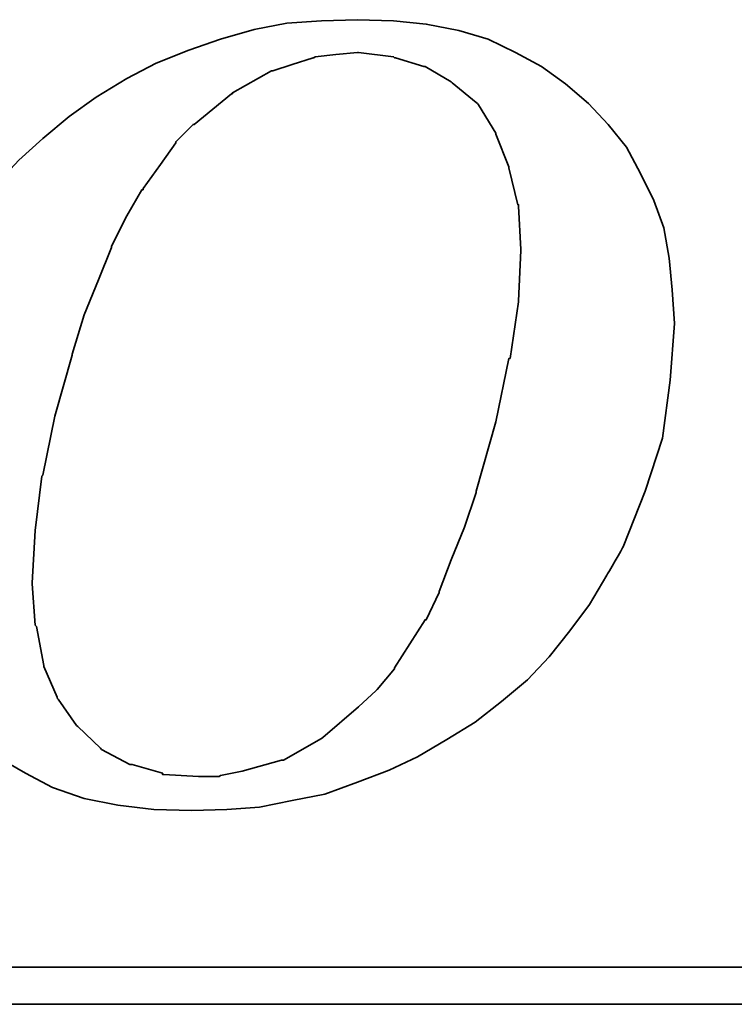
# Model space of a CAD drawing. Header units: millimetres. Extents: x -9 to 294, y -8 to 210.
# Tile 49 of 64: x 240.47 to 243.62, y 107.44 to 111.77. Entities that reach past the tile are written whole.
import ezdxf

# ---------------------------------------------------------------- set-up
doc = ezdxf.new("R2010")
doc.units = ezdxf.units.MM
doc.header["$LTSCALE"] = 0.2
doc.layers.add('layer 1', color=7, linetype='CONTINUOUS')

msp = doc.modelspace()

# ---------------------------------------------------------------- linework, layer by layer
at = {"layer": 'layer 1', "color": 1, "lineweight": 35}
for points, knots in [([(240.1927, 108.6976), (240.1927, 108.6976), (240.2787, 108.6066), (240.2787, 108.6066), (240.2787, 108.6066), (240.2787, 108.6066), (240.3842, 108.5201), (240.3842, 108.5201), (240.3842, 108.5201), (240.3842, 108.5201), (240.4992, 108.4536), (240.4992, 108.4536), (240.4992, 108.4536), (240.4992, 108.4536), (240.6192, 108.3906), (240.6192, 108.3906), (240.6192, 108.3906), (240.6192, 108.3906), (240.7582, 108.3426), (240.7582, 108.3426), (240.7582, 108.3426), (240.7582, 108.3426), (240.9072, 108.3136), (240.9072, 108.3136), (240.9072, 108.3136), (240.9072, 108.3136), (241.0657, 108.2946), (241.0657, 108.2946), (241.0657, 108.2946), (241.0657, 108.2946), (241.2332, 108.2896), (241.2332, 108.2896), (241.2332, 108.2896), (241.2332, 108.2896), (241.3872, 108.2946), (241.3872, 108.2946), (241.3872, 108.2946), (241.3872, 108.2946), (241.5307, 108.3046), (241.5307, 108.3046), (241.5307, 108.3046), (241.5307, 108.3046), (241.6747, 108.3331), (241.6747, 108.3331), (241.6747, 108.3331), (241.6747, 108.3331), (241.8187, 108.3616), (241.8187, 108.3616), (241.8187, 108.3616), (241.8187, 108.3616), (241.9627, 108.4146), (241.9627, 108.4146), (241.9627, 108.4146), (241.9627, 108.4146), (242.1017, 108.4676), (242.1017, 108.4676), (242.1017, 108.4676), (242.1017, 108.4676), (242.2267, 108.5256), (242.2267, 108.5256), (242.2267, 108.5256), (242.2267, 108.5256), (242.3567, 108.6016), (242.3567, 108.6016), (242.3567, 108.6016), (242.3567, 108.6016), (242.4817, 108.6786), (242.4817, 108.6786), (242.4817, 108.6786), (242.4817, 108.6786), (242.5967, 108.7696), (242.5967, 108.7696), (242.5967, 108.7696), (242.5967, 108.7696), (242.7112, 108.8656), (242.7112, 108.8656), (242.7112, 108.8656), (242.7112, 108.8656), (242.8072, 108.9661), (242.8072, 108.9661), (242.8072, 108.9661), (242.8072, 108.9661), (242.8987, 109.0816), (242.8987, 109.0816), (242.8987, 109.0816), (242.8987, 109.0816), (242.9847, 109.1966), (242.9847, 109.1966), (242.9847, 109.1966), (242.9847, 109.1966), (243.0617, 109.3266), (243.0617, 109.3266), (243.0617, 109.3266), (243.0617, 109.3266), (243.1337, 109.4516), (243.1337, 109.4516), (243.1337, 109.4516), (243.1337, 109.4516), (243.2302, 109.6961), (243.2302, 109.6961), (243.2302, 109.6961), (243.2302, 109.6961), (243.3067, 109.9306), (243.3067, 109.9306), (243.3067, 109.9306), (243.3067, 109.9306), (243.3397, 110.1856), (243.3397, 110.1856), (243.3397, 110.1856), (243.3397, 110.1856), (243.3592, 110.4346), (243.3592, 110.4346), (243.3592, 110.4346), (243.3592, 110.4346), (243.3492, 110.5836), (243.3492, 110.5836), (243.3492, 110.5836), (243.3492, 110.5836), (243.3352, 110.7226), (243.3352, 110.7226), (243.3352, 110.7226), (243.3352, 110.7226), (243.3117, 110.8566), (243.3117, 110.8566), (243.3117, 110.8566), (243.3117, 110.8566), (243.2677, 110.9766), (243.2677, 110.9766), (243.2677, 110.9766), (243.2677, 110.9766), (243.2102, 111.0966), (243.2102, 111.0966), (243.2102, 111.0966), (243.2102, 111.0966), (243.1477, 111.2121), (243.1477, 111.2121), (243.1477, 111.2121), (243.1477, 111.2121), (243.0667, 111.3126), (243.0667, 111.3126), (243.0667, 111.3126), (243.0667, 111.3126), (242.9802, 111.4041), (242.9802, 111.4041), (242.9802, 111.4041), (242.9802, 111.4041), (242.8797, 111.4906), (242.8797, 111.4906), (242.8797, 111.4906), (242.8797, 111.4906), (242.7737, 111.5676), (242.7737, 111.5676), (242.7737, 111.5676), (242.7737, 111.5676), (242.6587, 111.6296), (242.6587, 111.6296), (242.6587, 111.6296), (242.6587, 111.6296), (242.5387, 111.6871), (242.5387, 111.6871), (242.5387, 111.6871), (242.5387, 111.6871), (242.4097, 111.7256), (242.4097, 111.7256), (242.4097, 111.7256), (242.4097, 111.7256), (242.2652, 111.7546), (242.2652, 111.7546), (242.2652, 111.7546), (242.2652, 111.7546), (242.1212, 111.7686), (242.1212, 111.7686), (242.1212, 111.7686), (242.1212, 111.7686), (241.9627, 111.7736), (241.9627, 111.7736), (241.9627, 111.7736), (241.9627, 111.7736), (241.8042, 111.7686), (241.8042, 111.7686), (241.8042, 111.7686), (241.8042, 111.7686), (241.6512, 111.7586), (241.6512, 111.7586), (241.6512, 111.7586), (241.6512, 111.7586), (241.5067, 111.7306), (241.5067, 111.7306), (241.5067, 111.7306), (241.5067, 111.7306), (241.3582, 111.6871), (241.3582, 111.6871), (241.3582, 111.6871), (241.3582, 111.6871), (241.2192, 111.6396), (241.2192, 111.6396), (241.2192, 111.6396), (241.2192, 111.6396), (241.0757, 111.5816), (241.0757, 111.5816), (241.0757, 111.5816), (241.0757, 111.5816), (240.9457, 111.5146), (240.9457, 111.5146), (240.9457, 111.5146), (240.9457, 111.5146), (240.8117, 111.4326), (240.8117, 111.4326), (240.8117, 111.4326), (240.8117, 111.4326), (240.6917, 111.3466), (240.6917, 111.3466), (240.6917, 111.3466), (240.6917, 111.3466), (240.5762, 111.2506), (240.5762, 111.2506), (240.5762, 111.2506), (240.5762, 111.2506), (240.4707, 111.1546), (240.4707, 111.1546), (240.4707, 111.1546), (240.4707, 111.1546), (240.3747, 111.0536), (240.3747, 111.0536), (240.3747, 111.0536), (240.3747, 111.0536), (240.2837, 110.9386), (240.2837, 110.9386), (240.2837, 110.9386), (240.2837, 110.9386), (240.2017, 110.8331), (240.2017, 110.8331), (240.2017, 110.8331), (240.2017, 110.8331), (240.1347, 110.7126), (240.1347, 110.7126), (240.1347, 110.7126), (240.1347, 110.7126), (240.0777, 110.5936), (240.0777, 110.5936), (240.0777, 110.5936), (240.0777, 110.5936), (239.9717, 110.3436), (239.9717, 110.3436), (239.9717, 110.3436), (239.9717, 110.3436), (239.8997, 110.1081), (239.8997, 110.1081), (239.8997, 110.1081), (239.8997, 110.1081), (239.8617, 109.8786), (239.8617, 109.8786), (239.8617, 109.8786), (239.8617, 109.8786), (239.8427, 109.6576), (239.8427, 109.6576), (239.8427, 109.6576), (239.8427, 109.6576), (239.8517, 109.5236), (239.8517, 109.5236), (239.8517, 109.5236), (239.8517, 109.5236), (239.8667, 109.3936), (239.8667, 109.3936), (239.8667, 109.3936), (239.8667, 109.3936), (239.8707, 109.3936), (239.8707, 109.3936), (239.8707, 109.3936), (239.8707, 109.3936), (239.8907, 109.2596), (239.8907, 109.2596), (239.8907, 109.2596), (239.8907, 109.2596), (239.9337, 109.1391), (239.9337, 109.1391), (239.9337, 109.1391), (239.9337, 109.1391), (239.9817, 109.0241), (239.9817, 109.0241), (239.9817, 109.0241), (239.9817, 109.0241), (240.0387, 108.9086), (240.0387, 108.9086), (240.0387, 108.9086), (240.0387, 108.9086), (240.1107, 108.8036), (240.1107, 108.8036), (240.1107, 108.8036), (240.1107, 108.8036), (240.1927, 108.6976), (240.1927, 108.6976)], [0, 0, 0, 0, 0.013699, 0.013699, 0.013699, 0.013699, 0.027397, 0.027397, 0.027397, 0.027397, 0.041096, 0.041096, 0.041096, 0.041096, 0.054795, 0.054795, 0.054795, 0.054795, 0.068493, 0.068493, 0.068493, 0.068493, 0.082192, 0.082192, 0.082192, 0.082192, 0.09589, 0.09589, 0.09589, 0.09589, 0.109589, 0.109589, 0.109589, 0.109589, 0.123288, 0.123288, 0.123288, 0.123288, 0.136986, 0.136986, 0.136986, 0.136986, 0.150685, 0.150685, 0.150685, 0.150685, 0.164384, 0.164384, 0.164384, 0.164384, 0.178082, 0.178082, 0.178082, 0.178082, 0.191781, 0.191781, 0.191781, 0.191781, 0.205479, 0.205479, 0.205479, 0.205479, 0.219178, 0.219178, 0.219178, 0.219178, 0.232877, 0.232877, 0.232877, 0.232877, 0.246575, 0.246575, 0.246575, 0.246575, 0.260274, 0.260274, 0.260274, 0.260274, 0.273973, 0.273973, 0.273973, 0.273973, 0.287671, 0.287671, 0.287671, 0.287671, 0.30137, 0.30137, 0.30137, 0.30137, 0.315068, 0.315068, 0.315068, 0.315069, 0.328767, 0.328767, 0.328767, 0.328767, 0.342466, 0.342466, 0.342466, 0.342466, 0.356164, 0.356164, 0.356164, 0.356164, 0.369863, 0.369863, 0.369863, 0.369863, 0.383562, 0.383562, 0.383562, 0.383562, 0.39726, 0.39726, 0.39726, 0.39726, 0.410959, 0.410959, 0.410959, 0.410959, 0.424658, 0.424658, 0.424658, 0.424658, 0.438356, 0.438356, 0.438356, 0.438356, 0.452055, 0.452055, 0.452055, 0.452055, 0.465753, 0.465753, 0.465753, 0.465753, 0.479452, 0.479452, 0.479452, 0.479452, 0.493151, 0.493151, 0.493151, 0.493151, 0.506849, 0.506849, 0.506849, 0.506849, 0.520548, 0.520548, 0.520548, 0.520548, 0.534247, 0.534247, 0.534247, 0.534247, 0.547945, 0.547945, 0.547945, 0.547945, 0.561644, 0.561644, 0.561644, 0.561644, 0.575342, 0.575342, 0.575342, 0.575342, 0.589041, 0.589041, 0.589041, 0.589041, 0.60274, 0.60274, 0.60274, 0.60274, 0.616438, 0.616438, 0.616438, 0.616438, 0.630137, 0.630137, 0.630137, 0.630137, 0.643836, 0.643836, 0.643836, 0.643836, 0.657534, 0.657534, 0.657534, 0.657534, 0.671233, 0.671233, 0.671233, 0.671233, 0.684932, 0.684932, 0.684932, 0.684932, 0.69863, 0.69863, 0.69863, 0.69863, 0.712329, 0.712329, 0.712329, 0.712329, 0.726027, 0.726027, 0.726027, 0.726027, 0.739726, 0.739726, 0.739726, 0.739726, 0.753425, 0.753425, 0.753425, 0.753425, 0.767123, 0.767123, 0.767123, 0.767123, 0.780822, 0.780822, 0.780822, 0.780822, 0.794521, 0.794521, 0.794521, 0.794521, 0.808219, 0.808219, 0.808219, 0.808219, 0.821918, 0.821918, 0.821918, 0.821918, 0.835616, 0.835616, 0.835616, 0.835616, 0.849315, 0.849315, 0.849315, 0.849315, 0.863014, 0.863014, 0.863014, 0.863014, 0.876712, 0.876712, 0.876712, 0.876712, 0.890411, 0.890411, 0.890411, 0.890411, 0.90411, 0.90411, 0.90411, 0.90411, 0.917808, 0.917808, 0.917808, 0.917808, 0.931507, 0.931507, 0.931507, 0.931507, 0.945205, 0.945205, 0.945205, 0.945205, 0.958904, 0.958904, 0.958904, 0.958904, 0.972603, 0.972603, 0.972603, 0.972603, 0.986301, 0.986301, 0.986301, 0.986301, 1, 1, 1, 1]), ([(240.7057, 110.3006), (240.7057, 110.3006), (240.7582, 110.4736), (240.7582, 110.4736), (240.7582, 110.4736), (240.7582, 110.4736), (240.8207, 110.6271), (240.8207, 110.6271), (240.8207, 110.6271), (240.8207, 110.6271), (240.8782, 110.7706), (240.8782, 110.7706), (240.8782, 110.7706), (240.8782, 110.7706), (240.8782, 110.7756), (240.8782, 110.7756), (240.8782, 110.7756), (240.8782, 110.7756), (240.9457, 110.9096), (240.9457, 110.9096), (240.9457, 110.9096), (240.9457, 110.9096), (241.0127, 111.0246), (241.0127, 111.0246), (241.0127, 111.0246), (241.0127, 111.0246), (241.0177, 111.0246), (241.0177, 111.0246), (241.0177, 111.0246), (241.0177, 111.0246), (241.0177, 111.0296), (241.0177, 111.0296), (241.0177, 111.0296), (241.0177, 111.0296), (241.0942, 111.1351), (241.0942, 111.1351), (241.0942, 111.1351), (241.0942, 111.1351), (241.1617, 111.2316), (241.1617, 111.2316), (241.1617, 111.2316), (241.1617, 111.2316), (241.1617, 111.2356), (241.1617, 111.2356), (241.1617, 111.2356), (241.1617, 111.2356), (241.2382, 111.3126), (241.2382, 111.3126), (241.2382, 111.3126), (241.2382, 111.3126), (241.2432, 111.3126), (241.2432, 111.3126), (241.2432, 111.3126), (241.2432, 111.3126), (241.4067, 111.4476), (241.4067, 111.4476), (241.4067, 111.4476), (241.4067, 111.4476), (241.4117, 111.4476), (241.4117, 111.4476), (241.4117, 111.4476), (241.4117, 111.4476), (241.4117, 111.4516), (241.4117, 111.4516), (241.4117, 111.4516), (241.4117, 111.4516), (241.5837, 111.5476), (241.5837, 111.5476), (241.5837, 111.5476), (241.5837, 111.5476), (241.5892, 111.5476), (241.5892, 111.5476), (241.5892, 111.5476), (241.5892, 111.5476), (241.6747, 111.5766), (241.6747, 111.5766), (241.6747, 111.5766), (241.6747, 111.5766), (241.7667, 111.6056), (241.7667, 111.6056), (241.7667, 111.6056), (241.7667, 111.6056), (241.7707, 111.6056), (241.7707, 111.6056), (241.7707, 111.6056), (241.7707, 111.6056), (241.7757, 111.6106), (241.7757, 111.6106), (241.7757, 111.6106), (241.7757, 111.6106), (241.8667, 111.6196), (241.8667, 111.6196), (241.8667, 111.6196), (241.8667, 111.6196), (241.9627, 111.6296), (241.9627, 111.6296), (241.9627, 111.6296), (241.9627, 111.6296), (241.9677, 111.6296), (241.9677, 111.6296), (241.9677, 111.6296), (241.9677, 111.6296), (242.1212, 111.6106), (242.1212, 111.6106), (242.1212, 111.6106), (242.1212, 111.6106), (242.1257, 111.6056), (242.1257, 111.6056), (242.1257, 111.6056), (242.1257, 111.6056), (242.1307, 111.6056), (242.1307, 111.6056), (242.1307, 111.6056), (242.1307, 111.6056), (242.2552, 111.5676), (242.2552, 111.5676), (242.2552, 111.5676), (242.2552, 111.5676), (242.2602, 111.5676), (242.2602, 111.5676), (242.2602, 111.5676), (242.2602, 111.5676), (242.3752, 111.4996), (242.3752, 111.4996), (242.3752, 111.4996), (242.3752, 111.4996), (242.3802, 111.4956), (242.3802, 111.4956), (242.3802, 111.4956), (242.3802, 111.4956), (242.4857, 111.4086), (242.4857, 111.4086), (242.4857, 111.4086), (242.4857, 111.4086), (242.4907, 111.4041), (242.4907, 111.4041), (242.4907, 111.4041), (242.4907, 111.4041), (242.4957, 111.3991), (242.4957, 111.3991), (242.4957, 111.3991), (242.4957, 111.3991), (242.5727, 111.2741), (242.5727, 111.2741), (242.5727, 111.2741), (242.5727, 111.2741), (242.5727, 111.2696), (242.5727, 111.2696), (242.5727, 111.2696), (242.5727, 111.2696), (242.6297, 111.1256), (242.6297, 111.1256), (242.6297, 111.1256), (242.6297, 111.1256), (242.6297, 111.1206), (242.6297, 111.1206), (242.6297, 111.1206), (242.6297, 111.1206), (242.6687, 110.9581), (242.6687, 110.9581), (242.6687, 110.9581), (242.6687, 110.9581), (242.6727, 110.9581), (242.6727, 110.9581), (242.6727, 110.9581), (242.6727, 110.9581), (242.6727, 110.9526), (242.6727, 110.9526), (242.6727, 110.9526), (242.6727, 110.9526), (242.6827, 110.7606), (242.6827, 110.7606), (242.6827, 110.7606), (242.6827, 110.7606), (242.6827, 110.7561), (242.6827, 110.7561), (242.6827, 110.7561), (242.6827, 110.7561), (242.6727, 110.5356), (242.6727, 110.5356), (242.6727, 110.5356), (242.6727, 110.5356), (242.6727, 110.5306), (242.6727, 110.5306), (242.6727, 110.5306), (242.6727, 110.5306), (242.6347, 110.2816), (242.6347, 110.2816), (242.6347, 110.2816), (242.6347, 110.2816), (242.6297, 110.2816), (242.6297, 110.2816), (242.6297, 110.2816), (242.6297, 110.2816), (242.5727, 110.0026), (242.5727, 110.0026), (242.5727, 110.0026), (242.5727, 110.0026), (242.4857, 109.6961), (242.4857, 109.6961), (242.4857, 109.6961), (242.4857, 109.6961), (242.4857, 109.6906), (242.4857, 109.6906), (242.4857, 109.6906), (242.4857, 109.6906), (242.4337, 109.5376), (242.4337, 109.5376), (242.4337, 109.5376), (242.4337, 109.5376), (242.3752, 109.3936), (242.3752, 109.3936), (242.3752, 109.3936), (242.3752, 109.3936), (242.3227, 109.2546), (242.3227, 109.2546), (242.3227, 109.2546), (242.3227, 109.2546), (242.3227, 109.2496), (242.3227, 109.2496), (242.3227, 109.2496), (242.3227, 109.2496), (242.2652, 109.1296), (242.2652, 109.1296), (242.2652, 109.1296), (242.2652, 109.1296), (242.2602, 109.1296), (242.2602, 109.1296), (242.2602, 109.1296), (242.2602, 109.1296), (242.1937, 109.0241), (242.1937, 109.0241), (242.1937, 109.0241), (242.1937, 109.0241), (242.1257, 108.9186), (242.1257, 108.9186), (242.1257, 108.9186), (242.1257, 108.9186), (242.1257, 108.9136), (242.1257, 108.9136), (242.1257, 108.9136), (242.1257, 108.9136), (242.0497, 108.8226), (242.0497, 108.8226), (242.0497, 108.8226), (242.0497, 108.8226), (242.0447, 108.8176), (242.0447, 108.8176), (242.0447, 108.8176), (242.0447, 108.8176), (241.9677, 108.7456), (241.9677, 108.7456), (241.9677, 108.7456), (241.9677, 108.7456), (241.8097, 108.6111), (241.8097, 108.6111), (241.8097, 108.6111), (241.8097, 108.6111), (241.8042, 108.6066), (241.8042, 108.6066), (241.8042, 108.6066), (241.8042, 108.6066), (241.6367, 108.5106), (241.6367, 108.5106), (241.6367, 108.5106), (241.6367, 108.5106), (241.6317, 108.5106), (241.6317, 108.5106), (241.6317, 108.5106), (241.6317, 108.5106), (241.6272, 108.5106), (241.6272, 108.5106), (241.6272, 108.5106), (241.6272, 108.5106), (241.4547, 108.4626), (241.4547, 108.4626), (241.4547, 108.4626), (241.4547, 108.4626), (241.3582, 108.4431), (241.3582, 108.4431), (241.3582, 108.4431), (241.3582, 108.4431), (241.3532, 108.4386), (241.3532, 108.4386), (241.3532, 108.4386), (241.3532, 108.4386), (241.3487, 108.4386), (241.3487, 108.4386), (241.3487, 108.4386), (241.3487, 108.4386), (241.2622, 108.4386), (241.2622, 108.4386), (241.2622, 108.4386), (241.2622, 108.4386), (241.1087, 108.4481), (241.1087, 108.4481), (241.1087, 108.4481), (241.1087, 108.4481), (241.1037, 108.4481), (241.1037, 108.4481), (241.1037, 108.4481), (241.1037, 108.4481), (241.1037, 108.4536), (241.1037, 108.4536), (241.1037, 108.4536), (241.1037, 108.4536), (240.9697, 108.4916), (240.9697, 108.4916), (240.9697, 108.4916), (240.9697, 108.4916), (240.9647, 108.4916), (240.9647, 108.4916), (240.9647, 108.4916), (240.9647, 108.4916), (240.9597, 108.4916), (240.9597, 108.4916), (240.9597, 108.4916), (240.9597, 108.4916), (240.8352, 108.5586), (240.8352, 108.5586), (240.8352, 108.5586), (240.8352, 108.5586), (240.8302, 108.5636), (240.8302, 108.5636), (240.8302, 108.5636), (240.8302, 108.5636), (240.7297, 108.6596), (240.7297, 108.6596), (240.7297, 108.6596), (240.7297, 108.6596), (240.7247, 108.6646), (240.7247, 108.6646), (240.7247, 108.6646), (240.7247, 108.6646), (240.6437, 108.7796), (240.6437, 108.7796), (240.6437, 108.7796), (240.6437, 108.7796), (240.6387, 108.7846), (240.6387, 108.7846), (240.6387, 108.7846), (240.6387, 108.7846), (240.6387, 108.7886), (240.6387, 108.7886), (240.6387, 108.7886), (240.6387, 108.7886), (240.5807, 108.9236), (240.5807, 108.9236), (240.5807, 108.9236), (240.5807, 108.9236), (240.5807, 108.9286), (240.5807, 108.9286), (240.5807, 108.9286), (240.5807, 108.9286), (240.5477, 109.1006), (240.5477, 109.1006), (240.5477, 109.1006), (240.5477, 109.1006), (240.5427, 109.1056), (240.5427, 109.1056), (240.5427, 109.1056), (240.5427, 109.1056), (240.5287, 109.2876), (240.5287, 109.2876), (240.5287, 109.2876), (240.5287, 109.2876), (240.5287, 109.2926), (240.5287, 109.2926), (240.5287, 109.2926), (240.5287, 109.2926), (240.5427, 109.5236), (240.5427, 109.5236), (240.5427, 109.5236), (240.5427, 109.5236), (240.5712, 109.7626), (240.5712, 109.7626), (240.5712, 109.7626), (240.5712, 109.7626), (240.5762, 109.7676), (240.5762, 109.7676), (240.5762, 109.7676), (240.5762, 109.7676), (240.6292, 110.0266), (240.6292, 110.0266), (240.6292, 110.0266), (240.6292, 110.0266), (240.7057, 110.2956), (240.7057, 110.2956), (240.7057, 110.2956), (240.7057, 110.2956), (240.7057, 110.3006), (240.7057, 110.3006)], [0, 0, 0, 0, 0.010204, 0.010204, 0.010204, 0.010204, 0.020408, 0.020408, 0.020408, 0.020408, 0.030612, 0.030612, 0.030612, 0.030612, 0.040816, 0.040816, 0.040816, 0.040816, 0.05102, 0.05102, 0.05102, 0.05102, 0.061224, 0.061224, 0.061224, 0.061224, 0.071429, 0.071429, 0.071429, 0.071429, 0.081633, 0.081633, 0.081633, 0.081633, 0.091837, 0.091837, 0.091837, 0.091837, 0.102041, 0.102041, 0.102041, 0.102041, 0.112245, 0.112245, 0.112245, 0.112245, 0.122449, 0.122449, 0.122449, 0.122449, 0.132653, 0.132653, 0.132653, 0.132653, 0.142857, 0.142857, 0.142857, 0.142857, 0.153061, 0.153061, 0.153061, 0.153061, 0.163265, 0.163265, 0.163265, 0.163265, 0.173469, 0.173469, 0.173469, 0.173469, 0.183673, 0.183673, 0.183673, 0.183673, 0.193878, 0.193878, 0.193878, 0.193878, 0.204082, 0.204082, 0.204082, 0.204082, 0.214286, 0.214286, 0.214286, 0.214286, 0.22449, 0.22449, 0.22449, 0.22449, 0.234694, 0.234694, 0.234694, 0.234694, 0.244898, 0.244898, 0.244898, 0.244898, 0.255102, 0.255102, 0.255102, 0.255102, 0.265306, 0.265306, 0.265306, 0.265306, 0.27551, 0.27551, 0.27551, 0.27551, 0.285714, 0.285714, 0.285714, 0.285714, 0.295918, 0.295918, 0.295918, 0.295918, 0.306122, 0.306122, 0.306122, 0.306122, 0.316327, 0.316327, 0.316327, 0.316327, 0.326531, 0.326531, 0.326531, 0.326531, 0.336735, 0.336735, 0.336735, 0.336735, 0.346939, 0.346939, 0.346939, 0.346939, 0.357143, 0.357143, 0.357143, 0.357143, 0.367347, 0.367347, 0.367347, 0.367347, 0.377551, 0.377551, 0.377551, 0.377551, 0.387755, 0.387755, 0.387755, 0.387755, 0.397959, 0.397959, 0.397959, 0.397959, 0.408163, 0.408163, 0.408163, 0.408163, 0.418367, 0.418367, 0.418367, 0.418367, 0.428571, 0.428571, 0.428571, 0.428571, 0.438776, 0.438776, 0.438776, 0.438776, 0.44898, 0.44898, 0.44898, 0.44898, 0.459184, 0.459184, 0.459184, 0.459184, 0.469388, 0.469388, 0.469388, 0.469388, 0.479592, 0.479592, 0.479592, 0.479592, 0.489796, 0.489796, 0.489796, 0.489796, 0.5, 0.5, 0.5, 0.5, 0.510204, 0.510204, 0.510204, 0.510204, 0.520408, 0.520408, 0.520408, 0.520408, 0.530612, 0.530612, 0.530612, 0.530612, 0.540816, 0.540816, 0.540816, 0.540816, 0.55102, 0.55102, 0.55102, 0.55102, 0.561224, 0.561224, 0.561224, 0.561224, 0.571429, 0.571429, 0.571429, 0.571429, 0.581633, 0.581633, 0.581633, 0.581633, 0.591837, 0.591837, 0.591837, 0.591837, 0.602041, 0.602041, 0.602041, 0.602041, 0.612245, 0.612245, 0.612245, 0.612245, 0.622449, 0.622449, 0.622449, 0.622449, 0.632653, 0.632653, 0.632653, 0.632653, 0.642857, 0.642857, 0.642857, 0.642857, 0.653061, 0.653061, 0.653061, 0.653061, 0.663265, 0.663265, 0.663265, 0.663265, 0.673469, 0.673469, 0.673469, 0.673469, 0.683673, 0.683673, 0.683673, 0.683673, 0.693878, 0.693878, 0.693878, 0.693878, 0.704082, 0.704082, 0.704082, 0.704082, 0.714286, 0.714286, 0.714286, 0.714286, 0.72449, 0.72449, 0.72449, 0.72449, 0.734694, 0.734694, 0.734694, 0.734694, 0.744898, 0.744898, 0.744898, 0.744898, 0.755102, 0.755102, 0.755102, 0.755102, 0.765306, 0.765306, 0.765306, 0.765306, 0.77551, 0.77551, 0.77551, 0.77551, 0.785714, 0.785714, 0.785714, 0.785714, 0.795918, 0.795918, 0.795918, 0.795918, 0.806122, 0.806122, 0.806122, 0.806122, 0.816327, 0.816327, 0.816327, 0.816327, 0.826531, 0.826531, 0.826531, 0.826531, 0.836735, 0.836735, 0.836735, 0.836735, 0.846939, 0.846939, 0.846939, 0.846939, 0.857143, 0.857143, 0.857143, 0.857143, 0.867347, 0.867347, 0.867347, 0.867347, 0.877551, 0.877551, 0.877551, 0.877551, 0.887755, 0.887755, 0.887755, 0.887755, 0.897959, 0.897959, 0.897959, 0.897959, 0.908163, 0.908163, 0.908163, 0.908163, 0.918367, 0.918367, 0.918367, 0.918367, 0.928571, 0.928571, 0.928571, 0.928571, 0.938776, 0.938776, 0.938776, 0.938776, 0.94898, 0.94898, 0.94898, 0.94898, 0.959184, 0.959184, 0.959184, 0.959184, 0.969388, 0.969388, 0.969388, 0.969388, 0.979592, 0.979592, 0.979592, 0.979592, 0.989796, 0.989796, 0.989796, 0.989796, 1, 1, 1, 1]), ([(257.6432, 108.1986), (257.6432, 108.1986), (257.6432, 107.6371), (257.6432, 107.6371), (257.6432, 107.6371), (257.6432, 107.6371), (257.6432, 107.5986), (257.6432, 107.5986), (257.6432, 107.5986), (257.6432, 107.5986), (257.6047, 107.5986), (257.6047, 107.5986), (257.6047, 107.5986), (257.6047, 107.5986), (224.7957, 107.5986), (224.7957, 107.5986), (224.7957, 107.5986), (224.7957, 107.5986), (224.7957, 107.4356), (224.7957, 107.4356), (224.7957, 107.4356), (224.7957, 107.4356), (259.0397, 107.4356), (259.0397, 107.4356), (259.0397, 107.4356), (259.0397, 107.4356), (257.6432, 108.1986), (257.6432, 108.1986)], [0, 0, 0, 0, 0.142857, 0.142857, 0.142857, 0.142857, 0.285714, 0.285714, 0.285714, 0.285714, 0.428571, 0.428571, 0.428571, 0.428571, 0.571429, 0.571429, 0.571429, 0.571429, 0.714286, 0.714286, 0.714286, 0.714286, 0.857143, 0.857143, 0.857143, 0.857143, 1, 1, 1, 1])]:
    msp.add_open_spline(points, degree=3, knots=knots, dxfattribs=at)

doc.saveas('drawing.dxf')
